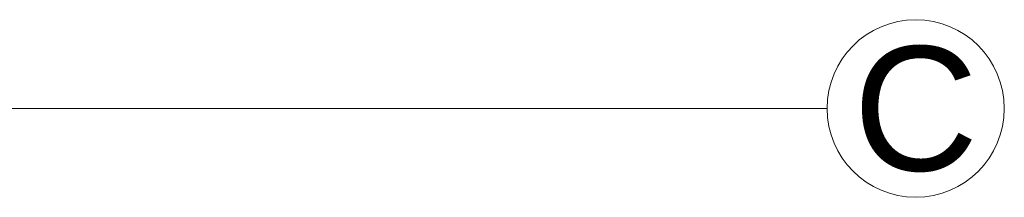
# Model space of a CAD drawing. Header units: millimetres. Extents: x -573548 to 674770, y -184010 to -47794.
# Tile 161 of 181: x 118835 to 121613, y -100505 to -100005. Entities that reach past the tile are written whole.
import ezdxf
from ezdxf.enums import TextEntityAlignment as Align

# ---------------------------------------------------------------- set-up
doc = ezdxf.new("R2010")
doc.units = ezdxf.units.MM
doc.layers.add('A.02 RZUT PIWNICY_is$0$Structural - Grid', color=8, linetype='Continuous', lineweight=9)
doc.layers.add('A.02 RZUT PIWNICY_is$0$Structural - Grid_Nr_pióra__17', color=8, linetype='Continuous', lineweight=9)
doc.styles.add('A.02 RZUT PIWNICY_is$0$STYL_AUTOMATYCZNY_1', font='arial.ttf')

# ---------------------------------------------------------------- blocks, each defined once
blk = doc.blocks.new('A.02 RZUT PIWNICY_is$0$Standardowy znacznik osi_3')
at = {"layer": 'A.02 RZUT PIWNICY_is$0$Structural - Grid_Nr_pióra__17'}
blk.add_line((2962.2, 0), (0, 0), dxfattribs=at)
blk.add_circle((-250, 0), 250, dxfattribs=at)
at = {"layer": 'A.02 RZUT PIWNICY_is$0$Structural - Grid_Nr_pióra__17', "style": 'A.02 RZUT PIWNICY_is$0$STYL_AUTOMATYCZNY_1'}
for tag, p in [('AC_MarkerText_1_0', (-250, -335)), ('AC_MarkerText_1_1', (44118.7, -335))]:
    blk.add_attdef(tag, text='', height=350, rotation=180, dxfattribs=at).set_placement(p, align=Align.TOP_CENTER)
blk = doc.blocks.new('A.02 RZUT PIWNICY_is')
at = {"layer": 'A.02 RZUT PIWNICY_is$0$Structural - Grid'}
ref = blk.add_blockref('A.02 RZUT PIWNICY_is$0$Standardowy znacznik osi_3', (121683.4, -100254.9), dxfattribs=dict(at, zscale=1000, rotation=180))
ref.add_attrib('AC_MarkerText_1', 'C', dxfattribs={"layer": 'A.02 RZUT PIWNICY_is$0$Structural - Grid_Nr_pióra__17', "color": 20, "lineweight": 15, "true_color": 0xf73328, "height": 350, "style": 'A.02 RZUT PIWNICY_is$0$STYL_AUTOMATYCZNY_1'}).set_placement((121933.4, -100079.9), align=Align.TOP_CENTER)

msp = doc.modelspace()

# ---------------------------------------------------------------- block references
at = {"ltscale": 10}
msp.add_blockref('A.02 RZUT PIWNICY_is', (-570.227, 0), dxfattribs=at)

doc.saveas('drawing.dxf')
